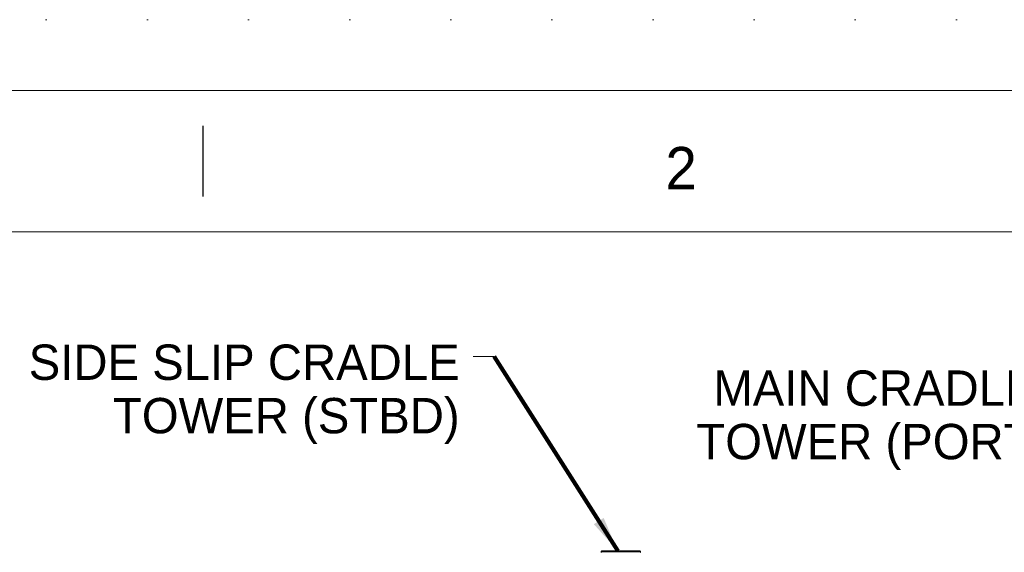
# Model space of a CAD drawing. Header units: millimetres. Extents: x 53056 to 116131, y -669674 to -625124.
# Tile 198 of 256: x 58277 to 63498, y -627949 to -625124. Entities that reach past the tile are written whole.
import ezdxf

# ---------------------------------------------------------------- set-up
doc = ezdxf.new("R2010")
doc.units = ezdxf.units.MM
doc.header["$MEASUREMENT"] = 0
doc.linetypes.add('DGN Style 1', pattern=[536.199087, 0.892178, -535.306909])
doc.linetypes.add('DGN Style 5', pattern=[624.524727, 267.653455, -356.871273])
doc.layers.add('Side Cradle Tower', color=7, linetype='Continuous', lineweight=0)
doc.styles.add('Style-ENGINEERING', font='ENGINEERING.shx')
doc.styles.add('Style-ENGINEERING_0', font='ENGINEERING.shx')
doc.dimstyles.new('MetricMM', dxfattribs={"dimtxt": 3, "dimasz": 3, "dimexe": 1.5, "dimexo": 1.5, "dimgap": 1.5, "dimtad": 1, "dimdec": 0, "dimzin": 7, "dimtxsty": 'Style-ENGINEERING_0', "dimcen": 0.09, "dimclrd": 1, "dimclre": 1, "dimclrt": 7, "dimadec": 0, "dimazin": 3, "dimtfac": 1, "dimtdec": 0, "dimtofl": 0, "dimtmove": 0, "dimatfit": 3, "dimfxl": 1, "dimtzin": 7, "dimlwd": -1, "dimlwe": 0, "dimarcsym": 0})

# ---------------------------------------------------------------- blocks, each defined once
blk = doc.blocks.new('*U56')
blk.add_line((-337.963, 284.53), (-337.963, 289.53))
at = {"color": 7, "linetype": 'Continuous', "lineweight": 0, "flags": 128}
blk.add_lwpolyline([(-415.547, 292.03), (415.453, 292.03), (415.453, -291.97), (-415.547, -291.97), (-415.547, 292.03)], close=True, dxfattribs=at)
at = {"color": 7, "linetype": 'Continuous', "lineweight": 13, "flags": 128}
blk.add_lwpolyline([(-405.547, 282.03), (405.453, 282.03), (405.453, -281.97), (-405.547, -281.97), (-405.547, 282.03)], close=True, dxfattribs=at)
at = {"insert": (-304.172, 286.53), "char_height": 3, "attachment_point": 5, "line_spacing_factor": 1.2, "style": 'Style-ENGINEERING'}
blk.add_mtext('2', dxfattribs=at)
blk = doc.blocks.new('*U55')
at = {"color": 7, "linetype": 'Continuous', "lineweight": 0}
blk.add_line((-23800.3, 20488.5), (-23912.8, 20488.5), dxfattribs=at)
at = {"color": 7, "linetype": 'DGN Style 1', "lineweight": 0, "flags": 128}
blk.add_lwpolyline([(-31537.5, 22275), (31537.5, 22275), (31537.5, -22275), (-31537.5, -22275), (-31537.5, 22275)], close=True, dxfattribs=at)
at = {"layer": 'Side Cradle Tower', "color": 7, "linetype": 'Continuous', "lineweight": 0}
for p, q in [((-23233.9, 19452.9), (-23225.4, 19452.9)), ((-23202.8, 19457.9), (-23176.8, 19457.9)), ((-23033.1, 19452.9), (-23024.6, 19452.9))]:
    blk.add_line(p, q, dxfattribs=at)
at = {"layer": 'Side Cradle Tower', "color": 7, "linetype": 'Continuous', "lineweight": 0, "flags": 128}
for points in [[(-23176.8, 19457.9), (-23145.7, 19457.9), (-23112.8, 19457.9), (-23081.7, 19457.9), (-23055.7, 19457.9), (-23037.7, 19457.9), (-23029.6, 19457.9), (-23027.7, 19457.5), (-23026.1, 19456.4), (-23025, 19454.8), (-23024.6, 19452.9), (-23025, 19450.9), (-23026.1, 19449.3)], [(-23232.4, 19449.3), (-23233.5, 19450.9), (-23233.9, 19452.9), (-23233.5, 19454.8), (-23232.4, 19456.4), (-23230.8, 19457.5), (-23228.9, 19457.9), (-23220.8, 19457.9), (-23202.8, 19457.9)], [(-23225.4, 19452.9), (-23225.4, 19452.9), (-23206.5, 19452.9), (-23179.2, 19452.9), (-23146.5, 19452.9), (-23112, 19452.9), (-23079.3, 19452.9), (-23052, 19452.9), (-23033.1, 19452.9), (-23033.1, 19452.9)]]:
    blk.add_lwpolyline(points, dxfattribs=at)
at = {"xscale": 74.99999999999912, "yscale": 74.99999999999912, "zscale": 74.99999999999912}
blk.add_blockref('*U56', (3.5, -2.2), dxfattribs=at)
at = {"color": 7, "linetype": 'DGN Style 5', "lineweight": 0, "char_height": 187.5, "attachment_point": 6, "line_spacing_factor": 1.2, "style": 'Style-ENGINEERING'}
for s, insert in [('SIDE SLIP CRADLE', (-23983.7, 20457.2)), ('MAIN CRADLE', (-20925, 20319.7)), ('TOWER (STBD)', (-23983.7, 20146.9)), ('TOWER (PORT)', (-20862.4, 20009.4))]:
    blk.add_mtext(s, dxfattribs=dict(at, insert=insert))
at = {"color": 1, "linetype": 'Continuous'}
blk.add_leader([(-23145.7, 19457.9), (-23800.3, 20488.5)], dimstyle='MetricMM', override={"dimtxt": 187.5, "dimasz": 187.5, "dimgap": 93.75, "dimclrd": 0, "dimlwd": 65534}, dxfattribs=at)

msp = doc.modelspace()

# ---------------------------------------------------------------- block references
at = {"color": 7, "linetype": 'DGN Style 1', "lineweight": 0}
msp.add_blockref('*U55', (84593.95, -647399.35), dxfattribs=at)

doc.saveas('drawing.dxf')
